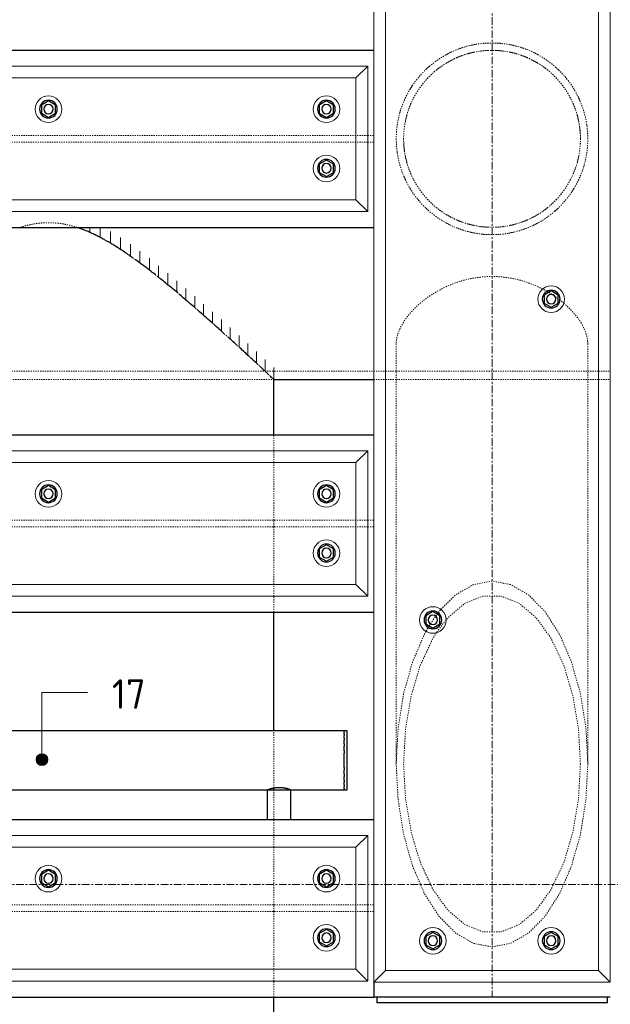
# Model space of a CAD drawing. Header units: millimetres. Extents: x -102180 to -55092, y -1328 to 109139.
# Tile 14 of 42: x -74818 to -73819, y -202 to 1461. Entities that reach past the tile are written whole.
import ezdxf

# ---------------------------------------------------------------- set-up
doc = ezdxf.new("R2010")
doc.units = ezdxf.units.MM
doc.linetypes.add('Grid Line', pattern=[22.225, 12.7, -3.175, 3.175, -3.175])
doc.linetypes.add('XX-HIDDEN', pattern=[4, 2, -2])
for name, color, linetype, lineweight in [('Multi-Category Tags', 50, 'Continuous', 18), ('Multi-Category Tags-1', 7, 'Continuous', 18), ('N-CO-BC-BETONVORM-G', 50, 'Continuous', 25), ('N-CO-BC-BETONVORM-G-1', 50, 'XX-HIDDEN', 18), ('N-CO-BC-BETONVORM-GN', 10, 'XX-HIDDEN', 18), ('N-CO-KC-KUNSTSTOFVORM-G', 7, 'Continuous', 13), ('N-CO-SC-STAALVORM-G', 10, 'Continuous', 25), ('X-XX-AL-CONSTRUCTIELIJN-G-2', 7, 'Grid Line', 18), ('X-XX-AL-VERWIJZING-G-1', 7, 'Grid Line', 18), ('X_XX_AL_DETAIL1_G', 7, 'Continuous', 13)]:
    doc.layers.add(name, color=color, linetype=linetype, lineweight=lineweight)
doc.styles.add('NLCS-ISO', font='NLCS-ISO.ttf', dxfattribs={"height": 50})

# ---------------------------------------------------------------- blocks, each defined once
blk = doc.blocks.new('GM_afdekklepje - GM_afdekklepje-V6-Section 7')
at = {"layer": 'N-CO-SC-STAALVORM-G'}
for p, q in [((-267422.7, -190), (-267422.7, -200)), ((-267032.7, -200), (-267032.7, -190)), ((-267395.7, -200), (-267422.7, -200)), ((-267059.7, -200), (-267395.7, -200)), ((-267032.7, -200), (-267059.7, -200))]:
    blk.add_line(p, q, dxfattribs=at)
blk = doc.blocks.new('GM_Hakorit_2850 - GM_Hakorit_2850-3594086-Section 7')
at = {"layer": 'N-CO-KC-KUNSTSTOFVORM-G'}
for p, q in [((-259927.7, 2684.9), (-259927.7, -164.9)), ((-259527.7, 2684.9), (-259527.7, -164.9)), ((-259907.7, 2665), (-259907.7, -145)), ((-259547.7, 2665), (-259547.7, -145)), ((-259927.7, -165), (-259907.7, -145)), ((-259907.7, -145), (-259547.7, -145)), ((-259547.7, -145), (-259527.7, -165)), ((-259527.8, -165), (-259927.7, -165))]:
    blk.add_line(p, q, dxfattribs=at)
for centre, start, end in [((-259627.7, 989), 90, 270), ((-259627.7, 989), 270, 90), ((-259827.7, 447), 90, 270), ((-259827.7, 447), 270, 90), ((-259827.7, -95), 90, 270), ((-259827.7, -95), 270, 90), ((-259627.7, -95), 90, 270), ((-259627.7, -95), 270, 90)]:
    blk.add_arc(centre, 22.5, start, end, dxfattribs=at)
blk = doc.blocks.new('GM_Hakorit_1240 - GM_Hakorit_1240-3595698-Section 7')
at = {"layer": 'N-CO-KC-KUNSTSTOFVORM-G'}
for p, q in [((-259937.8, 2683), (-261017.7, 2683)), ((-261017.7, 2683), (-260997.7, 2663)), ((-261017.7, 2437.1), (-261017.7, 2682.9)), ((-259957.7, 2663), (-259937.7, 2683)), ((-259937.7, 2682.9), (-259937.7, 2437.1)), ((-259957.7, 2663), (-260997.7, 2663)), ((-260997.7, 2663), (-260997.7, 2457)), ((-259957.7, 2457), (-259957.7, 2663)), ((-260997.7, 2457), (-261017.7, 2437)), ((-259957.7, 2457), (-260997.7, 2457)), ((-259937.7, 2437), (-259957.7, 2457)), ((-259937.8, 2437), (-261017.7, 2437))]:
    blk.add_line(p, q, dxfattribs=at)
for centre, start, end in [((-260947.7, 2610), 0, 180), ((-260477.7, 2610), 360, 180), ((-260007.7, 2610), 0, 180), ((-260947.7, 2610), 180, 0), ((-260477.7, 2610), 180, 360), ((-260007.7, 2610), 180, 360), ((-260947.7, 2510), 0, 180), ((-260007.7, 2510), 0, 180), ((-260947.7, 2510), 180, 0), ((-260007.7, 2510), 180, 360)]:
    blk.add_arc(centre, 22.5, start, end, dxfattribs=at)
blk = doc.blocks.new('GM_Haalbuis_1000 - GM_Haalbuis_1000-3602095-Section 7')
at = {"layer": 'N-CO-SC-STAALVORM-G'}
for p, q in [((-260977.7, 260), (-260982.7, 260)), ((-260982.7, 260), (-260982.7, 210)), ((-260977.7, 260), (-260977.7, 258.5)), ((-259977.7, 260), (-260977.7, 260)), ((-260977.7, 257.4), (-260977.7, 258.3)), ((-260977.7, 257.4), (-260977.7, 254.2)), ((-260977.7, 251.8), (-260977.7, 254.2)), ((-260977.7, 251.8), (-260977.7, 247.1)), ((-259972.7, 260), (-259977.7, 260)), ((-259977.7, 258.5), (-259977.7, 260)), ((-259977.7, 258.3), (-259977.7, 257.4)), ((-259977.7, 254.2), (-259977.7, 257.4)), ((-259977.7, 254.2), (-259977.7, 251.8)), ((-259977.7, 247.1), (-259977.7, 251.8)), ((-259972.7, 210), (-259972.7, 260)), ((-260977.7, 243.7), (-260977.7, 247.1)), ((-260977.7, 243.7), (-260977.7, 237.6)), ((-260977.7, 233.6), (-260977.7, 237.6)), ((-260977.7, 233.6), (-260977.7, 226)), ((-259977.7, 247.1), (-259977.7, 243.7)), ((-259977.7, 237.6), (-259977.7, 243.7)), ((-259977.7, 237.6), (-259977.7, 233.6)), ((-259977.7, 226), (-259977.7, 233.6)), ((-260977.7, 222.2), (-260977.7, 226)), ((-260977.7, 222.2), (-260977.7, 210)), ((-259977.7, 226), (-259977.7, 222.2)), ((-259977.7, 210), (-259977.7, 222.2)), ((-260982.7, 210), (-260982.7, 160)), ((-260977.7, 210), (-260977.7, 197.9)), ((-259977.7, 197.9), (-259977.7, 210)), ((-259972.7, 160), (-259972.7, 210)), ((-260977.7, 193.8), (-260977.7, 197.9)), ((-260977.7, 193.9), (-260977.7, 186.5)), ((-260977.7, 182.5), (-260977.7, 186.5)), ((-259977.7, 197.9), (-259977.7, 193.8)), ((-259977.7, 186.5), (-259977.7, 193.9)), ((-259977.7, 186.5), (-259977.7, 182.5)), ((-260977.7, 182.5), (-260977.7, 176.4)), ((-260977.7, 173), (-260977.7, 176.4)), ((-260977.7, 173), (-260977.7, 168.3)), ((-260977.7, 165.9), (-260977.7, 168.3)), ((-259977.7, 176.4), (-259977.7, 182.5)), ((-259977.7, 176.4), (-259977.7, 173)), ((-259977.7, 168.3), (-259977.7, 173)), ((-259977.7, 168.3), (-259977.7, 165.9)), ((-260982.7, 160), (-260977.7, 160)), ((-260977.7, 165.9), (-260977.7, 162.7)), ((-260977.7, 161.8), (-260977.7, 162.7)), ((-260977.7, 161.6), (-260977.7, 160)), ((-260977.7, 160), (-259977.7, 160)), ((-260887.7, 160), (-260887.7, 110)), ((-260847.7, 110), (-260847.7, 160)), ((-260107.7, 160), (-260107.7, 110)), ((-260067.7, 110), (-260067.7, 160)), ((-259977.7, 162.7), (-259977.7, 165.9)), ((-259977.7, 162.7), (-259977.7, 161.8)), ((-259977.7, 160), (-259977.7, 161.6)), ((-259977.7, 160), (-259972.7, 160))]:
    blk.add_line(p, q, dxfattribs=at)
for points, knots in [([(-260887.7, 160.1), (-260887.6, 160.1), (-260887.5, 160.2), (-260887, 160.3), (-260886.5, 160.5), (-260885.8, 160.8), (-260885, 161.1), (-260884.2, 161.3), (-260883.5, 161.6), (-260883.2, 161.7), (-260883, 161.7)], [-0.9884505, -0.9884505, -0.9884505, -0.9884505, -0.9444444, -0.9166667, -0.8888889, -0.8611111, -0.8333333, -0.8055556, -0.7916667, -0.7777778, -0.7777778, -0.7777778, -0.7777778]), ([(-260883, 161.7), (-260882.8, 161.8), (-260882.4, 161.9), (-260881.6, 162.1), (-260880.6, 162.5), (-260879.4, 162.8), (-260878.5, 163), (-260877.7, 163.1), (-260877, 163.3), (-260875.9, 163.5), (-260874.6, 163.7), (-260872.9, 163.9), (-260871.2, 164.1), (-260869.4, 164.2), (-260867.7, 164.2), (-260865.9, 164.2), (-260864.2, 164.1), (-260862.5, 163.9), (-260860.8, 163.7), (-260859.4, 163.5), (-260858.4, 163.3), (-260857.6, 163.1), (-260856.9, 163), (-260855.9, 162.8), (-260854.8, 162.5), (-260853.7, 162.1), (-260852.9, 161.9), (-260852.6, 161.8), (-260852.4, 161.7)], [-0.7777778, -0.7777778, -0.7777778, -0.7777778, -0.7638889, -0.75, -0.7222222, -0.6944444, -0.6805556, -0.6666667, -0.6527778, -0.6388889, -0.6111111, -0.5833333, -0.5555556, -0.5277778, -0.5, -0.4722222, -0.4444444, -0.4166667, -0.3888889, -0.3611111, -0.3472222, -0.3333333, -0.3194444, -0.3055556, -0.2777778, -0.25, -0.2361111, -0.2222222, -0.2222222, -0.2222222, -0.2222222]), ([(-260852.4, 161.7), (-260852.2, 161.7), (-260851.8, 161.6), (-260851.1, 161.3), (-260850.4, 161.1), (-260849.6, 160.8), (-260848.9, 160.5), (-260848.4, 160.3), (-260847.9, 160.2), (-260847.7, 160.1), (-260847.7, 160.1)], [-0.2222222, -0.2222222, -0.2222222, -0.2222222, -0.2083333, -0.1944444, -0.1666667, -0.1388889, -0.1111111, -0.0833333, -0.0555556, -0.0115545, -0.0115545, -0.0115545, -0.0115545]), ([(-260107.7, 160.1), (-260107.6, 160.1), (-260107.5, 160.2), (-260107, 160.3), (-260106.5, 160.5), (-260105.8, 160.8), (-260105, 161.1), (-260104.2, 161.3), (-260103.5, 161.6), (-260103.2, 161.7), (-260103, 161.7)], [-0.9884505, -0.9884505, -0.9884505, -0.9884505, -0.9444444, -0.9166667, -0.8888889, -0.8611111, -0.8333333, -0.8055556, -0.7916667, -0.7777778, -0.7777778, -0.7777778, -0.7777778]), ([(-260103, 161.7), (-260102.8, 161.8), (-260102.4, 161.9), (-260101.6, 162.1), (-260100.6, 162.5), (-260099.4, 162.8), (-260098.5, 163), (-260097.7, 163.1), (-260097, 163.3), (-260095.9, 163.5), (-260094.6, 163.7), (-260092.9, 163.9), (-260091.2, 164.1), (-260089.4, 164.2), (-260087.7, 164.2), (-260085.9, 164.2), (-260084.2, 164.1), (-260082.5, 163.9), (-260080.8, 163.7), (-260079.4, 163.5), (-260078.4, 163.3), (-260077.6, 163.1), (-260076.9, 163), (-260075.9, 162.8), (-260074.8, 162.5), (-260073.7, 162.1), (-260072.9, 161.9), (-260072.6, 161.8), (-260072.4, 161.7)], [-0.7777778, -0.7777778, -0.7777778, -0.7777778, -0.7638889, -0.75, -0.7222222, -0.6944444, -0.6805556, -0.6666667, -0.6527778, -0.6388889, -0.6111111, -0.5833333, -0.5555556, -0.5277778, -0.5, -0.4722222, -0.4444444, -0.4166667, -0.3888889, -0.3611111, -0.3472222, -0.3333333, -0.3194444, -0.3055556, -0.2777778, -0.25, -0.2361111, -0.2222222, -0.2222222, -0.2222222, -0.2222222]), ([(-260072.4, 161.7), (-260072.2, 161.7), (-260071.8, 161.6), (-260071.1, 161.3), (-260070.4, 161.1), (-260069.6, 160.8), (-260068.9, 160.5), (-260068.4, 160.3), (-260067.9, 160.2), (-260067.7, 160.1), (-260067.7, 160.1)], [-0.2222222, -0.2222222, -0.2222222, -0.2222222, -0.2083333, -0.1944444, -0.1666667, -0.1388889, -0.1111111, -0.0833333, -0.0555556, -0.0115545, -0.0115545, -0.0115545, -0.0115545])]:
    blk.add_open_spline(points, degree=3, knots=knots, dxfattribs=at)
blk = doc.blocks.new('GM_Bouten_Moeren_Zeskant - M16-3610774-Section 7')
at = {"layer": 'N-CO-SC-STAALVORM-G'}
for p, q in [((-264777.7, 2623.9), (-264789.7, 2616.9)), ((-264789.7, 2616.9), (-264789.7, 2603.1)), ((-264765.7, 2616.9), (-264777.7, 2623.9)), ((-264765.7, 2603.1), (-264765.7, 2616.9)), ((-264789.7, 2603.1), (-264777.7, 2596.1)), ((-264777.7, 2596.1), (-264765.7, 2603.1))]:
    blk.add_line(p, q, dxfattribs=at)
for radius, start, end in [(15, 0, 180), (8, 0, 180), (15, 180, 0), (8, 180, 0)]:
    blk.add_arc((-264777.7, 2610), radius, start, end, dxfattribs=at)
blk = doc.blocks.new('NLI_Balk_Buis - ø813_14_2-3568875-Section 7')
at = {"layer": 'N-CO-BC-BETONVORM-GN'}
for p, q in [((-261027.7, 867.7), (-259927.8, 867.7)), ((-259927.7, 867.7), (-259907.8, 867.7)), ((-259907.7, 867.7), (-259889.7, 867.7)), ((-259889.6, 867.7), (-259565.8, 867.7)), ((-259565.7, 867.7), (-259547.8, 867.7)), ((-259547.7, 867.7), (-259527.8, 867.7)), ((-260857.9, 853.5), (-260097.5, 853.5)), ((-259927.7, 853.5), (-259907.8, 853.5)), ((-259907.7, 853.5), (-259889.7, 853.5)), ((-259889.6, 853.5), (-259565.8, 853.5)), ((-259565.7, 853.5), (-259547.8, 853.5)), ((-259547.7, 853.5), (-259527.8, 853.5))]:
    blk.add_line(p, q, dxfattribs=at)
at = {"layer": 'N-CO-SC-STAALVORM-G'}
blk.add_line((-260097.5, 853.5), (-259927.8, 853.5), dxfattribs=at)
blk = doc.blocks.new('NLI_Balk_H - HEB300-V9-Section 7')
at = {"layer": 'N-CO-BC-BETONVORM-GN'}
for p, q in [((-267017.7, 1915.5), (-267027.7, 1915.5)), ((-266997.8, 1915.5), (-267017.7, 1915.5)), ((-265957.8, 1915.5), (-266997.7, 1915.5)), ((-265937.8, 1915.5), (-265957.7, 1915.5)), ((-265927.8, 1915.5), (-265937.7, 1915.5)), ((-267017.7, 1904.5), (-267027.7, 1904.5)), ((-266997.8, 1904.5), (-267017.7, 1904.5)), ((-265957.8, 1904.5), (-266997.7, 1904.5)), ((-265937.8, 1904.5), (-265957.7, 1904.5)), ((-265927.8, 1904.5), (-265937.7, 1904.5))]:
    blk.add_line(p, q, dxfattribs=at)

msp = doc.modelspace()

# ---------------------------------------------------------------- hatches: boundary and pattern name
at = {"layer": 'Multi-Category Tags'}
h = msp.add_hatch(color=256, dxfattribs=at)
edge = h.paths.add_edge_path(flags=0)
edge.add_arc((-74780.1, 211.1), 10, 0, 360)

# ---------------------------------------------------------------- linework, layer by layer
for p, q in [((-74780.1, 324.7), (-74703.1, 324.7)), ((-74780.1, 211.1), (-74780.1, 324.7))]:
    msp.add_line(p, q, dxfattribs=at)
msp.add_circle((-74780.1, 211.1), 10, dxfattribs=at)
at = {"layer": 'N-CO-BC-BETONVORM-GN'}
for p, q in [((-74181.2, 913.8), (-74181.2, 203.7)), ((-73857.3, 203.7), (-73857.3, 913.8)), ((-74388.2, 733), (-74388.2, 760)), ((-74388.2, 713), (-74388.2, 733)), ((-74388.2, 615.5), (-74388.2, 713)), ((-74388.2, 604.5), (-74388.2, 615.5)), ((-74388.2, 507), (-74388.2, 604.5)), ((-74388.2, 487), (-74388.2, 507)), ((-74388.2, 460), (-74388.2, 487)), ((-74123.3, 440.5), (-74114.4, 453.7)), ((-74114.4, 453.8), (-74112, 457)), ((-74111.9, 457.1), (-74110.3, 459.2)), ((-74130.7, 427.9), (-74126.9, 434.5)), ((-74126.9, 434.6), (-74125.4, 437.1)), ((-74125.3, 437.1), (-74123.3, 440.4)), ((-74096.9, 447.4), (-74112.9, 425.8)), ((-74388.2, 163.3), (-74388.2, 260)), ((-74388.2, 160.1), (-74388.2, 163.2)), ((-74388.2, 110), (-74388.2, 160)), ((-74388.2, 83), (-74388.2, 110)), ((-74388.2, 63), (-74388.2, 83)), ((-74388.2, -34.5), (-74388.2, 63)), ((-74388.2, -45.5), (-74388.2, -34.5)), ((-74388.2, -143), (-74388.2, -45.5)), ((-74388.2, -163), (-74388.2, -143)), ((-74388.2, -190), (-74388.2, -163))]:
    msp.add_line(p, q, dxfattribs=at)
at = {"layer": 'N-CO-BC-BETONVORM-GN', "flags": 128}
for points in [[(-74105.7, 465), (-74081.2, 489.2), (-74050.8, 506.8), (-74019.2, 512.8), (-73987.6, 506.8), (-73957.2, 489.2), (-73929.2, 460.7), (-73904.7, 422.3), (-73884.6, 375.4), (-73869.6, 322), (-73860.4, 264), (-73857.3, 205.4)], [(-73869.8, 203.7), (-73873, 263), (-73882.7, 319.7), (-73898.3, 371.4), (-73919.2, 415.7), (-73944.5, 450.7), (-73973, 475), (-74003.6, 487.3), (-74034.8, 487.3), (-74065.4, 475), (-74093.9, 450.7), (-74096.8, 447.5)], [(-74110.3, 459.3), (-74109.2, 460.7), (-74105.8, 464.9)], [(-74181.2, 205.4), (-74178, 264), (-74168.8, 322), (-74153.9, 375.4), (-74133.7, 422.3), (-74130.7, 427.8)], [(-74113, 425.7), (-74119.2, 415.7), (-74140.1, 371.4), (-74155.7, 319.7), (-74165.4, 263), (-74168.7, 203.7)], [(-73857.3, 203.7), (-73860.4, 143.5), (-73869.6, 85.5), (-73884.6, 32.1), (-73904.7, -14.8), (-73929.2, -53.2), (-73957.2, -81.7), (-73987.6, -99.3), (-74019.2, -105.3), (-74050.8, -99.3), (-74081.2, -81.7), (-74109.2, -53.2), (-74133.7, -14.8), (-74153.9, 32.1), (-74168.8, 85.5), (-74178, 143.5), (-74181.2, 203.7)], [(-74168.7, 203.7), (-74165.4, 144.5), (-74155.7, 87.8), (-74140.1, 36.1), (-74119.2, -8.2), (-74093.9, -43.2), (-74065.4, -67.5), (-74034.8, -79.8), (-74003.6, -79.8), (-73973, -67.5), (-73944.5, -43.2), (-73919.2, -8.2), (-73898.3, 36.1), (-73882.7, 87.8), (-73873, 144.5), (-73869.8, 203.7)]]:
    msp.add_lwpolyline(points, dxfattribs=at)
at = {"layer": 'N-CO-BC-BETONVORM-GN'}
for radius, start, end in [(161.9, 0, 180), (149.5, 0, 180), (161.9, 180, 360), (149.5, 180, 360)]:
    msp.add_arc((-74019.2, 1260), radius, start, end, dxfattribs=at)
for points, knots in [([(-74068.8, 1414.2), (-74070.5, 1413.6), (-74073.2, 1412.7), (-74075.9, 1411.7), (-74076.9, 1411.3)], [0.59832258, 0.59832258, 0.59832258, 0.59832258, 0.60869565, 0.6150677, 0.6150677, 0.6150677, 0.6150677]), ([(-74047.6, 1419.4), (-74049.2, 1419.1), (-74052.1, 1418.6), (-74054.8, 1418), (-74056, 1417.7)], [0.55559236, 0.55559236, 0.55559236, 0.55559236, 0.56521739, 0.57236601, 0.57236601, 0.57236601, 0.57236601]), ([(-74025.9, 1421.8), (-74027.4, 1421.8), (-74030.2, 1421.6), (-74033.1, 1421.4), (-74034.5, 1421.2)], [0.51292592, 0.51292592, 0.51292592, 0.51292592, 0.52173913, 0.52971246, 0.52971246, 0.52971246, 0.52971246]), ([(-74004, 1421.2), (-74005.3, 1421.4), (-74008.2, 1421.6), (-74011.1, 1421.8), (-74012.6, 1421.8)], [0.4702859, 0.4702859, 0.4702859, 0.4702859, 0.47826087, 0.48707271, 0.48707271, 0.48707271, 0.48707271]), ([(-73982.4, 1417.7), (-73983.6, 1418), (-73986.4, 1418.6), (-73989.2, 1419.1), (-73990.8, 1419.4)], [0.42763193, 0.42763193, 0.42763193, 0.42763193, 0.43478261, 0.44440644, 0.44440644, 0.44440644, 0.44440644]), ([(-73961.5, 1411.3), (-73962.6, 1411.7), (-73965.2, 1412.7), (-73967.9, 1413.6), (-73969.6, 1414.2)], [0.38492969, 0.38492969, 0.38492969, 0.38492969, 0.39130435, 0.40167638, 0.40167638, 0.40167638, 0.40167638]), ([(-74089, 1406.1), (-74090.7, 1405.3), (-74093.3, 1404.1), (-74095.7, 1402.7), (-74096.6, 1402.3)], [0.6411491, 0.6411491, 0.6411491, 0.6411491, 0.65217391, 0.6578341, 0.6578341, 0.6578341, 0.6578341]), ([(-73941.8, 1402.3), (-73942.7, 1402.7), (-73945.2, 1404.1), (-73947.7, 1405.3), (-73949.4, 1406.1)], [0.34216268, 0.34216268, 0.34216268, 0.34216268, 0.34782609, 0.35884996, 0.35884996, 0.35884996, 0.35884996]), ([(-74125.3, 1382.4), (-74126.8, 1381.1), (-74128.8, 1379.2), (-74130.8, 1377.3), (-74131.4, 1376.8)], [0.72721356, 0.72721356, 0.72721356, 0.72721356, 0.73913043, 0.74350423, 0.74350423, 0.74350423, 0.74350423]), ([(-74108, 1395.5), (-74109.6, 1394.4), (-74111.9, 1392.8), (-74114.2, 1391.2), (-74114.8, 1390.7)], [0.68410204, 0.68410204, 0.68410204, 0.68410204, 0.69565217, 0.7006567, 0.7006567, 0.7006567, 0.7006567]), ([(-73923.6, 1390.7), (-73924.3, 1391.2), (-73926.5, 1392.8), (-73928.8, 1394.4), (-73930.4, 1395.5)], [0.29933944, 0.29933944, 0.29933944, 0.29933944, 0.30434783, 0.31589719, 0.31589719, 0.31589719, 0.31589719]), ([(-73907.1, 1376.8), (-73907.6, 1377.3), (-73909.6, 1379.2), (-73911.6, 1381.1), (-73913.1, 1382.4)], [0.25649133, 0.25649133, 0.25649133, 0.25649133, 0.26086957, 0.27278607, 0.27278607, 0.27278607, 0.27278607]), ([(-74140.8, 1367), (-74142.1, 1365.5), (-74143.8, 1363.5), (-74145.5, 1361.4), (-74145.9, 1360.9)], [0.77052907, 0.77052907, 0.77052907, 0.77052907, 0.7826087, 0.7863334, 0.7863334, 0.7863334, 0.7863334]), ([(-73892.5, 1360.9), (-73892.9, 1361.4), (-73894.6, 1363.5), (-73896.3, 1365.5), (-73897.7, 1367)], [0.21366195, 0.21366195, 0.21366195, 0.21366195, 0.2173913, 0.2294712, 0.2294712, 0.2294712, 0.2294712]), ([(-74154.1, 1349.6), (-74155.2, 1347.9), (-74156.6, 1345.8), (-74157.9, 1343.6), (-74158.2, 1343.2)], [0.81413949, 0.81413949, 0.81413949, 0.81413949, 0.82608696, 0.82910234, 0.82910234, 0.82910234, 0.82910234]), ([(-73880.2, 1343.2), (-73880.5, 1343.6), (-73881.8, 1345.8), (-73883.2, 1347.9), (-73884.3, 1349.6)], [0.17089345, 0.17089345, 0.17089345, 0.17089345, 0.17391304, 0.18586095, 0.18586095, 0.18586095, 0.18586095]), ([(-74165.2, 1330.1), (-74166, 1328.4), (-74167, 1326.3), (-74167.9, 1324.2), (-74168, 1323.9)], [0.85827283, 0.85827283, 0.85827283, 0.85827283, 0.86956522, 0.87178154, 0.87178154, 0.87178154, 0.87178154]), ([(-73870.4, 1323.9), (-73870.5, 1324.2), (-73871.5, 1326.3), (-73872.4, 1328.4), (-73873.2, 1330.2)], [0.12821506, 0.12821506, 0.12821506, 0.12821506, 0.13043478, 0.14172865, 0.14172865, 0.14172865, 0.14172865]), ([(-73863.2, 1303.4), (-73863.2, 1303.6), (-73863.7, 1305.4), (-73864.3, 1307.2), (-73864.8, 1308.7)], [0.08563682, 0.08563682, 0.08563682, 0.08563682, 0.08695652, 0.09642594, 0.09642594, 0.09642594, 0.09642594]), ([(-74175.2, 1216.6), (-74175.2, 1216.4), (-74174.7, 1214.6), (-74174.1, 1212.8), (-74173.7, 1211.3)], [0.0856395, 0.0856395, 0.0856395, 0.0856395, 0.08695652, 0.09642021, 0.09642021, 0.09642021, 0.09642021]), ([(-74168, 1196.1), (-74167.9, 1195.8), (-74167, 1193.7), (-74166, 1191.6), (-74165.2, 1189.9)], [0.12821846, 0.12821846, 0.12821846, 0.12821846, 0.13043478, 0.14172717, 0.14172717, 0.14172717, 0.14172717]), ([(-73873.2, 1189.8), (-73872.4, 1191.6), (-73871.5, 1193.7), (-73870.5, 1195.8), (-73870.4, 1196.1)], [0.85827135, 0.85827135, 0.85827135, 0.85827135, 0.86956522, 0.87178494, 0.87178494, 0.87178494, 0.87178494]), ([(-74158.2, 1176.8), (-74157.9, 1176.4), (-74156.6, 1174.2), (-74155.2, 1172.1), (-74154.1, 1170.4)], [0.17089766, 0.17089766, 0.17089766, 0.17089766, 0.17391304, 0.18586051, 0.18586051, 0.18586051, 0.18586051]), ([(-73884.3, 1170.4), (-73883.2, 1172.1), (-73881.8, 1174.2), (-73880.5, 1176.4), (-73880.2, 1176.8)], [0.81413905, 0.81413905, 0.81413905, 0.81413905, 0.82608696, 0.82910655, 0.82910655, 0.82910655, 0.82910655]), ([(-74145.9, 1159.1), (-74145.5, 1158.6), (-74143.8, 1156.5), (-74142.1, 1154.5), (-74140.8, 1153)], [0.2136666, 0.2136666, 0.2136666, 0.2136666, 0.2173913, 0.22947093, 0.22947093, 0.22947093, 0.22947093]), ([(-73897.7, 1153), (-73896.3, 1154.5), (-73894.6, 1156.5), (-73892.9, 1158.6), (-73892.5, 1159.1)], [0.7705288, 0.7705288, 0.7705288, 0.7705288, 0.7826087, 0.78633805, 0.78633805, 0.78633805, 0.78633805]), ([(-74131.4, 1143.2), (-74130.8, 1142.7), (-74128.8, 1140.8), (-74126.8, 1138.9), (-74125.3, 1137.6)], [0.25649577, 0.25649577, 0.25649577, 0.25649577, 0.26086957, 0.27278644, 0.27278644, 0.27278644, 0.27278644]), ([(-73913.1, 1137.6), (-73911.6, 1138.9), (-73909.6, 1140.8), (-73907.6, 1142.7), (-73907.1, 1143.2)], [0.72721393, 0.72721393, 0.72721393, 0.72721393, 0.73913043, 0.74350867, 0.74350867, 0.74350867, 0.74350867]), ([(-74720.7, 1110.2), (-74721.7, 1110.6), (-74725.1, 1111.6), (-74731, 1113.2), (-74738.5, 1115), (-74746.1, 1116.5), (-74753.7, 1117.5), (-74761.4, 1118.1), (-74769.2, 1118.3), (-74777, 1118.1), (-74784.7, 1117.5), (-74792.3, 1116.5), (-74799.9, 1115), (-74807.4, 1113.2), (-74813.3, 1111.6), (-74816.7, 1110.6), (-74817.7, 1110.2)], [0.46283039, 0.46283039, 0.46283039, 0.46283039, 0.46511628, 0.47093023, 0.47674419, 0.48255814, 0.48837209, 0.49418605, 0.5, 0.50581395, 0.51162791, 0.51744186, 0.52325581, 0.52906977, 0.53488372, 0.53717386, 0.53717386, 0.53717386, 0.53717386]), ([(-74114.8, 1129.3), (-74114.2, 1128.8), (-74111.9, 1127.2), (-74109.6, 1125.6), (-74108, 1124.5)], [0.2993433, 0.2993433, 0.2993433, 0.2993433, 0.30434783, 0.31589796, 0.31589796, 0.31589796, 0.31589796]), ([(-74096.6, 1117.7), (-74095.7, 1117.3), (-74093.3, 1115.9), (-74090.7, 1114.7), (-74089, 1113.9)], [0.3421659, 0.3421659, 0.3421659, 0.3421659, 0.34782609, 0.3588509, 0.3588509, 0.3588509, 0.3588509]), ([(-73949.4, 1113.9), (-73947.7, 1114.7), (-73945.2, 1115.9), (-73942.7, 1117.3), (-73941.8, 1117.7)], [0.64115004, 0.64115004, 0.64115004, 0.64115004, 0.65217391, 0.65783732, 0.65783732, 0.65783732, 0.65783732]), ([(-73930.4, 1124.5), (-73928.8, 1125.6), (-73926.5, 1127.2), (-73924.3, 1128.8), (-73923.6, 1129.3)], [0.68410281, 0.68410281, 0.68410281, 0.68410281, 0.69565217, 0.70066056, 0.70066056, 0.70066056, 0.70066056]), ([(-74076.9, 1108.7), (-74075.9, 1108.3), (-74073.2, 1107.3), (-74070.5, 1106.4), (-74068.8, 1105.8)], [0.3849323, 0.3849323, 0.3849323, 0.3849323, 0.39130435, 0.40167742, 0.40167742, 0.40167742, 0.40167742]), ([(-74056, 1102.3), (-74054.8, 1102), (-74052.1, 1101.4), (-74049.2, 1100.9), (-74047.6, 1100.6)], [0.42763399, 0.42763399, 0.42763399, 0.42763399, 0.43478261, 0.44440764, 0.44440764, 0.44440764, 0.44440764]), ([(-74034.5, 1098.8), (-74033.1, 1098.6), (-74030.2, 1098.4), (-74027.4, 1098.2), (-74025.9, 1098.2)], [0.47028754, 0.47028754, 0.47028754, 0.47028754, 0.47826087, 0.48707408, 0.48707408, 0.48707408, 0.48707408]), ([(-74012.6, 1098.2), (-74011.1, 1098.2), (-74008.2, 1098.4), (-74005.3, 1098.6), (-74004, 1098.8)], [0.51292729, 0.51292729, 0.51292729, 0.51292729, 0.52173913, 0.5297141, 0.5297141, 0.5297141, 0.5297141]), ([(-73990.8, 1100.6), (-73989.2, 1100.9), (-73986.4, 1101.4), (-73983.6, 1102), (-73982.4, 1102.3)], [0.55559356, 0.55559356, 0.55559356, 0.55559356, 0.56521739, 0.57236807, 0.57236807, 0.57236807, 0.57236807]), ([(-73969.6, 1105.8), (-73967.9, 1106.4), (-73965.2, 1107.3), (-73962.6, 1108.3), (-73961.5, 1108.7)], [0.59832362, 0.59832362, 0.59832362, 0.59832362, 0.60869565, 0.61507031, 0.61507031, 0.61507031, 0.61507031]), ([(-73933.6, 1006.2), (-73937.1, 1008), (-73947.1, 1012.8), (-73964.4, 1019.4), (-73985.8, 1024.7), (-74008, 1027.5), (-74030.4, 1027.5), (-74052.6, 1024.7), (-74074, 1019.4), (-74094.3, 1011.7), (-74113.1, 1002.1), (-74130.1, 991), (-74145.1, 978.7), (-74157.8, 965.7), (-74169.7, 950), (-74178.8, 932.2), (-74181.2, 919.7), (-74181.2, 913.8)], [0.3232051, 0.3232051, 0.3232051, 0.3232051, 0.3478261, 0.3913043, 0.4347826, 0.4782609, 0.5217391, 0.5652174, 0.6086957, 0.6521739, 0.6956522, 0.7391304, 0.7826087, 0.826087, 0.8695652, 0.9347826, 1, 1, 1, 1]), ([(-73923.5, 1000.7), (-73924.2, 1001.1), (-73925.2, 1001.6), (-73926.1, 1002.2), (-73926.4, 1002.3)], [0.299256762, 0.299256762, 0.299256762, 0.299256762, 0.304347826, 0.306199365, 0.306199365, 0.306199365, 0.306199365]), ([(-73907.2, 989.7), (-73907.7, 990.1), (-73909.3, 991.3), (-73910.9, 992.4), (-73912, 993.2)], [0.25677579, 0.25677579, 0.25677579, 0.25677579, 0.26086957, 0.26986121, 0.26986121, 0.26986121, 0.26986121]), ([(-73857.3, 913.8), (-73857.3, 921.6), (-73860.4, 934.4), (-73870.4, 952.3), (-73880.6, 965.7), (-73890.3, 975.6), (-73896.3, 981), (-73897.7, 982.1)], [0, 0, 0, 0, 0.0869565, 0.1304348, 0.173913, 0.2173913, 0.2295436, 0.2295436, 0.2295436, 0.2295436])]:
    msp.add_open_spline(points, degree=3, knots=knots, dxfattribs=at)
for points in [[(-74078.7, 1397.1), (-74075.6, 1398.5), (-74072.4, 1399.7), (-74069.2, 1400.9)], [(-74059.4, 1403.9), (-74056, 1404.9), (-74052.5, 1405.7), (-74049, 1406.4)], [(-74039.3, 1408.1), (-74035.2, 1408.7), (-74031, 1409), (-74026.8, 1409.3)], [(-74011.6, 1409.3), (-74007.4, 1409), (-74003.2, 1408.7), (-73999.1, 1408.1)], [(-73989.4, 1406.4), (-73985.9, 1405.7), (-73982.4, 1404.9), (-73979, 1403.9)], [(-73969.3, 1400.9), (-73966, 1399.7), (-73962.8, 1398.5), (-73959.7, 1397.1)], [(-74113.4, 1376), (-74110.9, 1378.1), (-74108.2, 1380.1), (-74105.5, 1382)], [(-74096.8, 1387.7), (-74093.9, 1389.5), (-74091, 1391.1), (-74088.1, 1392.6)], [(-73950.4, 1392.6), (-73947.4, 1391.1), (-73944.5, 1389.5), (-73941.6, 1387.7)], [(-73932.9, 1382), (-73930.2, 1380.1), (-73927.5, 1378.1), (-73925, 1376)], [(-74128.3, 1362.1), (-74126.1, 1364.5), (-74123.7, 1366.9), (-74121.3, 1369.1)], [(-73917.1, 1369.1), (-73914.7, 1366.9), (-73912.4, 1364.5), (-73910.1, 1362.1)], [(-74141.2, 1346.3), (-74139.3, 1349), (-74137.3, 1351.7), (-74135.2, 1354.3)], [(-73903.2, 1354.3), (-73901.1, 1351.7), (-73899.1, 1349), (-73897.2, 1346.3)], [(-74151.9, 1328.9), (-74150.3, 1331.8), (-74148.7, 1334.8), (-74146.9, 1337.6)], [(-73891.5, 1337.6), (-73889.8, 1334.8), (-73888.1, 1331.8), (-73886.6, 1328.9)], [(-74160.1, 1309.9), (-74158.9, 1313.2), (-74157.7, 1316.4), (-74156.3, 1319.5)], [(-73882.1, 1319.5), (-73880.8, 1316.4), (-73879.5, 1313.2), (-73878.3, 1309.9)], [(-74173.7, 1308.7), (-74174.2, 1306.9), (-74174.7, 1305.2), (-74175.2, 1303.4)], [(-74165.7, 1289.8), (-74164.9, 1293.3), (-74164.1, 1296.8), (-74163.1, 1300.2)], [(-73875.3, 1300.2), (-73874.3, 1296.8), (-73873.5, 1293.3), (-73872.8, 1289.8)], [(-74179.3, 1284.3), (-74179.4, 1283.6), (-74179.5, 1282.8), (-74179.6, 1282.1)], [(-73858.8, 1282.1), (-73858.9, 1282.9), (-73859, 1283.6), (-73859.1, 1284.3)], [(-74168.5, 1267.6), (-74168.3, 1271.8), (-74167.9, 1276), (-74167.3, 1280.1)], [(-73871.1, 1280.1), (-73870.6, 1276), (-73870.2, 1271.8), (-73869.9, 1267.6)], [(-74167.3, 1239.9), (-74167.9, 1244), (-74168.3, 1248.2), (-74168.5, 1252.4)], [(-73870, 1252.4), (-73870.2, 1248.2), (-73870.6, 1244), (-73871.1, 1239.9)], [(-74179.6, 1237.9), (-74179.5, 1237.2), (-74179.4, 1236.4), (-74179.3, 1235.7)], [(-73859.1, 1235.7), (-73859, 1236.4), (-73858.9, 1237.1), (-73858.8, 1237.9)], [(-74163.1, 1219.8), (-74164.1, 1223.2), (-74164.9, 1226.7), (-74165.7, 1230.2)], [(-73872.8, 1230.2), (-73873.5, 1226.7), (-73874.3, 1223.2), (-73875.3, 1219.8)], [(-73864.8, 1211.3), (-73864.2, 1213), (-73863.7, 1214.8), (-73863.2, 1216.6)], [(-74156.3, 1200.5), (-74157.7, 1203.6), (-74158.9, 1206.8), (-74160.1, 1210.1)], [(-73878.3, 1210.1), (-73879.5, 1206.8), (-73880.8, 1203.6), (-73882.1, 1200.5)], [(-74146.9, 1182.4), (-74148.7, 1185.2), (-74150.3, 1188.2), (-74151.9, 1191.1)], [(-73886.6, 1191.1), (-73888.1, 1188.2), (-73889.8, 1185.2), (-73891.5, 1182.4)], [(-74135.2, 1165.7), (-74137.3, 1168.3), (-74139.3, 1171), (-74141.2, 1173.7)], [(-73897.2, 1173.7), (-73899.1, 1171), (-73901.1, 1168.3), (-73903.2, 1165.7)], [(-74121.3, 1150.9), (-74123.7, 1153.1), (-74126.1, 1155.5), (-74128.3, 1157.9)], [(-73910.1, 1157.9), (-73912.4, 1155.5), (-73914.7, 1153.1), (-73917.1, 1150.9)], [(-74105.5, 1138), (-74108.2, 1139.9), (-74110.9, 1141.9), (-74113.4, 1144)], [(-74088.1, 1127.4), (-74091, 1128.9), (-74093.9, 1130.5), (-74096.8, 1132.3)], [(-73941.6, 1132.3), (-73944.5, 1130.5), (-73947.4, 1128.9), (-73950.4, 1127.4)], [(-73925, 1144), (-73927.5, 1141.9), (-73930.2, 1139.9), (-73932.9, 1138)], [(-74069.2, 1119.1), (-74072.4, 1120.3), (-74075.6, 1121.5), (-74078.7, 1122.9)], [(-74049, 1113.6), (-74052.5, 1114.3), (-74056, 1115.1), (-74059.4, 1116.1)], [(-73979, 1116.1), (-73982.4, 1115.1), (-73985.9, 1114.3), (-73989.4, 1113.6)], [(-73959.7, 1122.9), (-73962.8, 1121.5), (-73966, 1120.3), (-73969.3, 1119.1)], [(-74026.8, 1110.7), (-74031, 1111), (-74035.2, 1111.3), (-74039.3, 1111.9)], [(-73999.1, 1111.9), (-74003.2, 1111.3), (-74007.4, 1111), (-74011.6, 1110.7)], [(-74672.4, 1088.4), (-74673.1, 1088.8), (-74673.8, 1089.1), (-74674.5, 1089.5)], [(-74622.1, 1055.7), (-74623.6, 1056.8), (-74625.2, 1057.9), (-74626.7, 1059)], [(-74580.9, 1024.3), (-74583.1, 1026.1), (-74585.3, 1027.8), (-74587.6, 1029.6)], [(-74547, 996.5), (-74548.2, 997.5), (-74549.4, 998.5), (-74550.6, 999.5)], [(-73926.5, 1002.4), (-73928.8, 1003.7), (-73931.1, 1005), (-73933.5, 1006.2)], [(-73918.2, 997.4), (-73919.9, 998.5), (-73921.7, 999.5), (-73923.5, 1000.6)], [(-73912.2, 993.3), (-73914.1, 994.7), (-73916, 996), (-73918, 997.2)], [(-73904.3, 987.5), (-73905.2, 988.2), (-73906.1, 988.9), (-73907.1, 989.6)], [(-73897.8, 982.2), (-73899.8, 984), (-73902, 985.7), (-73904.2, 987.5)], [(-74516.6, 970.3), (-74518.7, 972.2), (-74520.8, 974), (-74522.9, 975.8)], [(-74489.8, 946.7), (-74490.7, 947.5), (-74491.5, 948.3), (-74492.4, 949.1)], [(-74464.7, 924.2), (-74466.7, 926), (-74468.7, 927.8), (-74470.8, 929.6)], [(-74445.7, 906.8), (-74447.2, 908.2), (-74448.8, 909.6), (-74450.3, 911.1)], [(-74427, 889.6), (-74427.8, 890.4), (-74428.7, 891.2), (-74429.5, 891.9)], [(-74411.8, 875.6), (-74413.2, 876.8), (-74414.5, 878.1), (-74415.9, 879.4)], [(-74403.2, 867.5), (-74403.7, 868), (-74404.3, 868.5), (-74404.9, 869.1)], [(-74401.4, 865.8), (-74401.9, 866.4), (-74402.5, 866.9), (-74403.1, 867.4)], [(-74394.1, 859), (-74394.8, 859.7), (-74395.6, 860.4), (-74396.4, 861.2)], [(-74389.7, 854.9), (-74390, 855.2), (-74390.4, 855.5), (-74390.8, 855.9)]]:
    msp.add_open_spline(points, degree=3, dxfattribs=at)
at = {"layer": 'N-CO-SC-STAALVORM-G'}
for p, q in [((-75319.2, 1410), (-74219.3, 1410)), ((-75319.2, 1110), (-74219.3, 1110)), ((-74388.2, 760), (-74388.2, 853.5)), ((-75319.2, 760), (-74219.3, 760)), ((-75319.2, 460), (-74219.3, 460)), ((-74388.2, 260), (-74388.2, 460)), ((-75319.2, 110), (-74219.3, 110)), ((-74219.2, -165), (-74219.2, -190)), ((-75319.2, -190), (-74219.2, -190)), ((-74388.2, -1327.7), (-74388.2, -190)), ((-74187.2, -190), (-74219.2, -190)), ((-73851.2, -190), (-74187.2, -190)), ((-73819.2, -190), (-73851.2, -190))]:
    msp.add_line(p, q, dxfattribs=at)
for points, knots in [([(-74674.5, 1089.6), (-74674.6, 1089.6), (-74676.9, 1090.9), (-74681.5, 1093.4), (-74688.2, 1096.9), (-74695.1, 1100.1), (-74702, 1103.2), (-74709.1, 1106.1), (-74715.3, 1108.4), (-74719.1, 1109.7), (-74720.5, 1110.2)], [0.424141, 0.424141, 0.424141, 0.424141, 0.4244186, 0.43023256, 0.43604651, 0.44186047, 0.44767442, 0.45348837, 0.45930233, 0.4626217, 0.4626217, 0.4626217, 0.4626217]), ([(-74626.8, 1059.1), (-74632.1, 1062.8), (-74641.5, 1069.3), (-74653.3, 1077), (-74661.8, 1082.2), (-74667.4, 1085.6), (-74671, 1087.6), (-74672.3, 1088.3)], [0.37990715, 0.37990715, 0.37990715, 0.37990715, 0.39534884, 0.40697674, 0.4127907, 0.41860465, 0.42221428, 0.42221428, 0.42221428, 0.42221428]), ([(-74587.6, 1029.6), (-74590.2, 1031.7), (-74600.4, 1039.7), (-74612, 1048.4), (-74620.9, 1054.9), (-74622, 1055.7)], [0.34053397, 0.34053397, 0.34053397, 0.34053397, 0.34883721, 0.37209302, 0.37530365, 0.37530365, 0.37530365, 0.37530365]), ([(-74550.6, 999.5), (-74558, 1005.7), (-74568.1, 1014), (-74578.4, 1022.3), (-74580.9, 1024.3)], [0.30073595, 0.30073595, 0.30073595, 0.30073595, 0.3255814, 0.33348823, 0.33348823, 0.33348823, 0.33348823]), ([(-74522.9, 975.9), (-74525.8, 978.3), (-74533.7, 985.1), (-74541.8, 992), (-74547, 996.4)], [0.2690022, 0.2690022, 0.2690022, 0.2690022, 0.27906977, 0.29669854, 0.29669854, 0.29669854, 0.29669854]), ([(-74492.5, 949.1), (-74492.7, 949.3), (-74500.5, 956.2), (-74508.5, 963.3), (-74516.6, 970.3)], [0.2315952, 0.2315952, 0.2315952, 0.2315952, 0.23255814, 0.26143212, 0.26143212, 0.26143212, 0.26143212]), ([(-74450.4, 911.1), (-74453.2, 913.7), (-74457.9, 918), (-74462.8, 922.4), (-74464.7, 924.1)], [0.17302403, 0.17302403, 0.17302403, 0.17302403, 0.18604651, 0.19420289, 0.19420289, 0.19420289, 0.19420289]), ([(-74429.5, 892), (-74429.7, 892.1), (-74434.8, 896.8), (-74440.1, 901.7), (-74445.7, 906.8)], [0.13861974, 0.13861974, 0.13861974, 0.13861974, 0.13953488, 0.16570305, 0.16570305, 0.16570305, 0.16570305]), ([(-74404.9, 869.1), (-74405.7, 869.9), (-74408, 872), (-74410.4, 874.2), (-74411.8, 875.6)], [0.08605646, 0.08605646, 0.08605646, 0.08605646, 0.09302326, 0.10313457, 0.10313457, 0.10313457, 0.10313457]), ([(-74390.8, 855.9), (-74391.4, 856.5), (-74392.5, 857.5), (-74393.8, 858.7), (-74394.1, 859)], [0.03321529, 0.03321529, 0.03321529, 0.03321529, 0.04651163, 0.05047836, 0.05047836, 0.05047836, 0.05047836]), ([(-74388.2, 853.5), (-74388.2, 853.5), (-74388.7, 853.9), (-74389.6, 854.8), (-74389.7, 854.9)], [0, 0, 0, 0, 0.02325581, 0.02573763, 0.02573763, 0.02573763, 0.02573763])]:
    msp.add_open_spline(points, degree=3, knots=knots, dxfattribs=at)
for points in [[(-74470.8, 929.6), (-74476.9, 935.1), (-74483.2, 940.8), (-74489.7, 946.7)], [(-74416, 879.4), (-74419.4, 882.6), (-74423.1, 886), (-74427, 889.6)], [(-74396.4, 861.2), (-74397.9, 862.6), (-74399.6, 864.1), (-74401.4, 865.8)]]:
    msp.add_open_spline(points, degree=3, dxfattribs=at)
at = {"layer": 'X-XX-AL-CONSTRUCTIELIJN-G-2'}
msp.add_line((-74019.2, 2710), (-74019.2, -190), dxfattribs=at)
at = {"layer": 'X-XX-AL-VERWIJZING-G-1'}
msp.add_line((-83580.3, 0), (-71951.2, 0), dxfattribs=at)
at = {"layer": 'X_XX_AL_DETAIL1_G'}
for p, q in [((-74699.1, 1101.7), (-74699.1, 1110)), ((-74681.8, 1093.4), (-74681.8, 1110)), ((-74664.4, 1083.4), (-74664.4, 1103.4)), ((-74647.1, 1073.4), (-74647.1, 1093.4)), ((-74630.7, 1062), (-74630.7, 1082)), ((-74614.5, 1050.2), (-74614.5, 1070.2)), ((-74598.6, 1038.2), (-74598.6, 1058.2)), ((-74583, 1025.6), (-74583, 1045.6)), ((-74567.5, 1013), (-74567.5, 1033)), ((-74552.2, 1000.1), (-74552.2, 1020.1)), ((-74536.8, 987.3), (-74536.8, 1007.3)), ((-74521.8, 974.2), (-74521.8, 994.2)), ((-74506.8, 960.9), (-74506.8, 980.9)), ((-74491.7, 947.7), (-74491.7, 967.7)), ((-74476.7, 934.6), (-74476.7, 954.6)), ((-74461.7, 921.4), (-74461.7, 941.4)), ((-74446.9, 907.8), (-74446.9, 927.8)), ((-74432.2, 894.3), (-74432.2, 914.3)), ((-74417.5, 880.7), (-74417.5, 900.7)), ((-74402.8, 867.1), (-74402.8, 887.1)), ((-74388.2, 853.5), (-74388.2, 873.5))]:
    msp.add_line(p, q, dxfattribs=at)

# ---------------------------------------------------------------- block references
at = {"layer": 'N-CO-BC-BETONVORM-G'}
for name, p in [('GM_Hakorit_2850 - GM_Hakorit_2850-3594086-Section 7', (185708.5, 0)), ('GM_Hakorit_1240 - GM_Hakorit_1240-3595698-Section 7', (185708.5, -1300)), ('GM_Bouten_Moeren_Zeskant - M16-3610774-Section 7', (190008.5, -1299.8)), ('GM_Bouten_Moeren_Zeskant - M16-3610774-Section 7', (190478.5, -1299.8)), ('GM_Bouten_Moeren_Zeskant - M16-3610774-Section 7', (190478.5, -1399.8)), ('GM_Bouten_Moeren_Zeskant - M16-3610774-Section 7', (190858.5, -1620.8)), ('GM_Hakorit_1240 - GM_Hakorit_1240-3595698-Section 7', (185708.5, -1950)), ('GM_Bouten_Moeren_Zeskant - M16-3610774-Section 7', (190008.5, -1949.8)), ('GM_Bouten_Moeren_Zeskant - M16-3610774-Section 7', (190478.5, -1949.8)), ('GM_Bouten_Moeren_Zeskant - M16-3610774-Section 7', (190478.5, -2049.8)), ('GM_Bouten_Moeren_Zeskant - M16-3610774-Section 7', (190658.5, -2162.8)), ('GM_Haalbuis_1000 - GM_Haalbuis_1000-3602095-Section 7', (185708.5, 0)), ('GM_Hakorit_1240 - GM_Hakorit_1240-3595698-Section 7', (185708.5, -2600)), ('GM_Bouten_Moeren_Zeskant - M16-3610774-Section 7', (190008.5, -2599.8)), ('GM_Bouten_Moeren_Zeskant - M16-3610774-Section 7', (190478.5, -2599.8)), ('GM_Bouten_Moeren_Zeskant - M16-3610774-Section 7', (190478.5, -2699.8)), ('GM_Bouten_Moeren_Zeskant - M16-3610774-Section 7', (190658.5, -2704.8)), ('GM_Bouten_Moeren_Zeskant - M16-3610774-Section 7', (190858.5, -2704.8)), ('GM_afdekklepje - GM_afdekklepje-V6-Section 7', (193208.5, 0))]:
    msp.add_blockref(name, p, dxfattribs=at)
at = {"layer": 'N-CO-BC-BETONVORM-G-1'}
for name, p in [('NLI_Balk_Buis - ø813_14_2-3568875-Section 7', (185708.5, 0)), ('NLI_Balk_H - HEB300-V9-Section 7', (191708.5, -650)), ('NLI_Balk_H - HEB300-V9-Section 7', (191708.5, -1300)), ('NLI_Balk_H - HEB300-V9-Section 7', (191708.5, -1950))]:
    msp.add_blockref(name, p, dxfattribs=at)

# ---------------------------------------------------------------- texts
at = {"layer": 'Multi-Category Tags-1', "insert": (-74662, 346.9), "char_height": 50, "width": 73.755, "attachment_point": 1, "style": 'NLCS-ISO'}
msp.add_mtext('17', dxfattribs=at)

doc.saveas('drawing.dxf')
